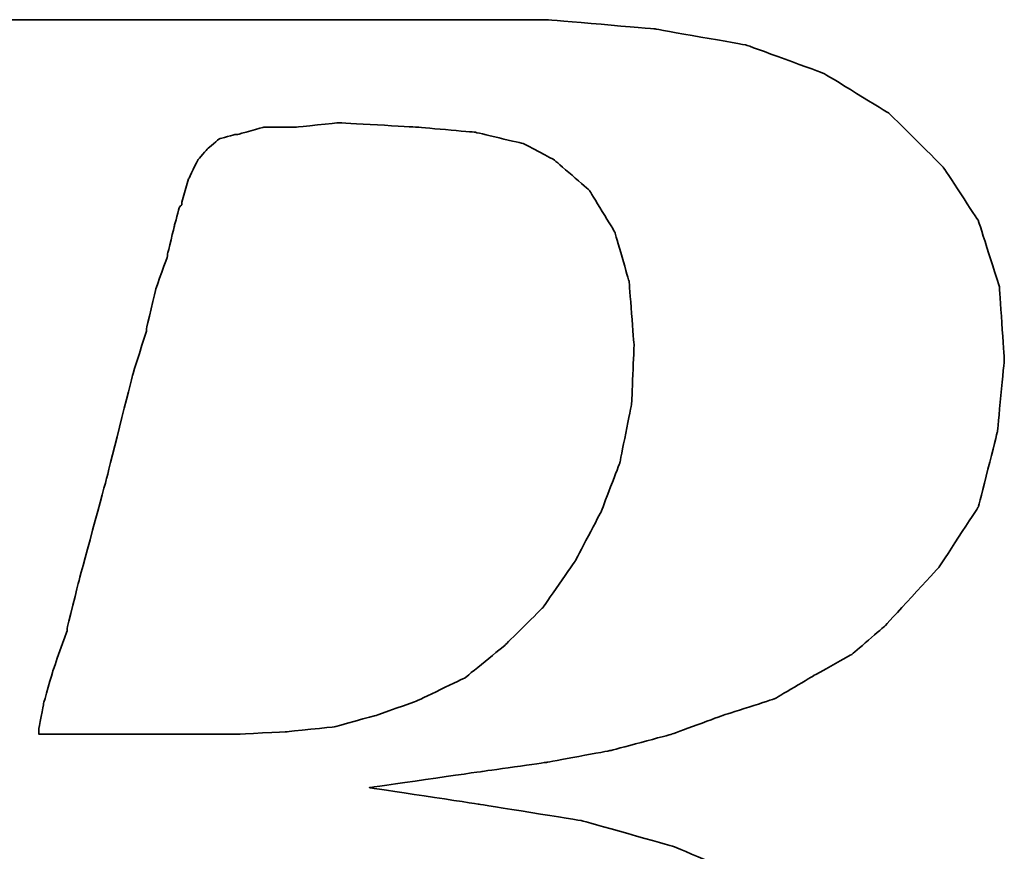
# Model space of a CAD drawing. Header units: millimetres. Extents: x 453 to 817, y 102 to 231.
# Tile 30 of 57: x 719.77 to 722.69, y 139.24 to 141.7. Entities that reach past the tile are written whole.
import ezdxf

# ---------------------------------------------------------------- set-up
doc = ezdxf.new("R2010")
doc.units = ezdxf.units.MM
doc.layers.add('DIM', color=4, linetype='CONTINUOUS')
doc.layers.add('layer 1', color=7, linetype='CONTINUOUS')

# ---------------------------------------------------------------- blocks, each defined once
blk = doc.blocks.new('TBI MOTION logo(完整正式版)')
at = {"layer": 'layer 1', "color": 22, "lineweight": 35}
for points, knots in [([(-64.65375, -6.86375), (-64.65375, -6.86375), (-64.84375, -7.29625), (-64.84375, -7.29625), (-64.84375, -7.29625), (-64.84375, -7.29625), (-64.86875, -7.34375), (-64.86875, -7.34375), (-64.86875, -7.34375), (-64.86875, -7.34375), (-64.86875, -7.36875), (-64.86875, -7.36875), (-64.86875, -7.36875), (-64.86875, -7.36875), (-65.15375, -7.65375), (-65.15375, -7.65375), (-65.15375, -7.65375), (-65.15375, -7.65375), (-65.17875, -7.65375), (-65.17875, -7.65375), (-65.17875, -7.65375), (-65.17875, -7.65375), (-65.20375, -7.67875), (-65.20375, -7.67875), (-65.20375, -7.67875), (-65.20375, -7.67875), (-65.58875, -7.87125), (-65.58875, -7.87125), (-65.58875, -7.87125), (-65.58875, -7.87125), (-65.63375, -7.87125), (-65.63375, -7.87125), (-65.63375, -7.87125), (-65.63375, -7.87125), (-65.65875, -7.89375), (-65.65875, -7.89375), (-65.65875, -7.89375), (-65.65875, -7.89375), (-66.09375, -7.94375), (-66.09375, -7.94375), (-66.09375, -7.94375), (-66.09375, -7.94375), (-66.11375, -7.94375), (-66.11375, -7.94375), (-66.11375, -7.94375), (-66.11375, -7.94375), (-66.16375, -7.94375), (-66.16375, -7.94375), (-66.16375, -7.94375), (-66.16375, -7.94375), (-66.30875, -7.94375), (-66.30875, -7.94375), (-66.30875, -7.94375), (-66.30875, -7.94375), (-66.69375, -7.94375), (-66.69375, -7.94375), (-66.69375, -7.94375), (-66.69375, -7.94375), (-67.07375, -7.94375), (-67.07375, -7.94375), (-67.07375, -7.94375), (-67.07375, -7.94375), (-67.12375, -7.94375), (-67.12375, -7.94375), (-67.12375, -7.94375), (-67.12375, -7.94375), (-67.12375, -7.96625), (-67.12375, -7.96625), (-67.12375, -7.96625), (-67.12375, -7.96625), (-67.14875, -7.99125), (-67.14875, -7.99125), (-67.14875, -7.99125), (-67.14875, -7.99125), (-67.24375, -8.34875), (-67.24375, -8.34875), (-67.24375, -8.34875), (-67.24375, -8.34875), (-67.31375, -8.68625), (-67.31375, -8.68625), (-67.31375, -8.68625), (-67.31375, -8.68625), (-67.26875, -8.68625), (-67.26875, -8.68625), (-67.26875, -8.68625), (-67.26875, -8.68625), (-67.07375, -8.68625), (-67.07375, -8.68625), (-67.07375, -8.68625), (-67.07375, -8.68625), (-66.54875, -8.68625), (-66.54875, -8.68625), (-66.54875, -8.68625), (-66.54875, -8.68625), (-65.82625, -8.68625), (-65.82625, -8.68625), (-65.82625, -8.68625), (-65.82625, -8.68625), (-65.01375, -8.68625), (-65.01375, -8.68625), (-65.01375, -8.68625), (-65.01375, -8.68625), (-64.05375, -8.68625), (-64.05375, -8.68625), (-64.05375, -8.68625), (-64.05375, -8.68625), (-62.08375, -8.68625), (-62.08375, -8.68625), (-62.08375, -8.68625), (-62.08375, -8.68625), (-60.06875, -8.68625), (-60.06875, -8.68625), (-60.06875, -8.68625), (-60.06875, -8.68625), (-59.10875, -8.68625), (-59.10875, -8.68625), (-59.10875, -8.68625), (-59.10875, -8.68625), (-58.29375, -8.68625), (-58.29375, -8.68625), (-58.29375, -8.68625), (-58.29375, -8.68625), (-57.57375, -8.68625), (-57.57375, -8.68625), (-57.57375, -8.68625), (-57.57375, -8.68625), (-57.04875, -8.68625), (-57.04875, -8.68625), (-57.04875, -8.68625), (-57.04875, -8.68625), (-56.85375, -8.68625), (-56.85375, -8.68625), (-56.85375, -8.68625), (-56.85375, -8.68625), (-56.70875, -8.68625), (-56.70875, -8.68625), (-56.70875, -8.68625), (-56.70875, -8.68625), (-56.61375, -8.68625), (-56.61375, -8.68625), (-56.61375, -8.68625), (-56.61375, -8.68625), (-56.56875, -8.68625), (-56.56875, -8.68625), (-56.56875, -8.68625), (-56.56875, -8.68625), (-55.65375, -8.63875), (-55.65375, -8.63875), (-55.65375, -8.63875), (-55.65375, -8.63875), (-54.76875, -8.51875), (-54.76875, -8.51875), (-54.76875, -8.51875), (-54.76875, -8.51875), (-53.90375, -8.30375), (-53.90375, -8.30375), (-53.90375, -8.30375), (-53.90375, -8.30375), (-53.08875, -8.03875), (-53.08875, -8.03875), (-53.08875, -8.03875), (-53.08875, -8.03875), (-52.34375, -7.65375), (-52.34375, -7.65375), (-52.34375, -7.65375), (-52.34375, -7.65375), (-51.69875, -7.29625), (-51.69875, -7.29625), (-51.69875, -7.29625), (-51.69875, -7.29625), (-51.21875, -6.91125), (-51.21875, -6.91125), (-51.21875, -6.91125), (-51.21875, -6.91125), (-50.83375, -6.50375), (-50.83375, -6.50375), (-50.83375, -6.50375), (-50.83375, -6.50375), (-50.44875, -5.94875), (-50.44875, -5.94875), (-50.44875, -5.94875), (-50.44875, -5.94875), (-50.13875, -5.30375), (-50.13875, -5.30375), (-50.13875, -5.30375), (-50.13875, -5.30375), (-49.99375, -4.65375), (-49.99375, -4.65375), (-49.99375, -4.65375), (-49.99375, -4.65375), (-49.92375, -3.98375), (-49.92375, -3.98375), (-49.92375, -3.98375), (-49.92375, -3.98375), (-49.99375, -3.19374), (-49.99375, -3.19374), (-49.99375, -3.19374), (-49.99375, -3.19374), (-50.23374, -2.44874), (-50.23374, -2.44874), (-50.23374, -2.44874), (-50.23374, -2.44874), (-50.59375, -1.87374), (-50.59375, -1.87374), (-50.59375, -1.87374), (-50.59375, -1.87374), (-51.09875, -1.31874), (-51.09875, -1.31874), (-51.09875, -1.31874), (-51.09875, -1.31874), (-51.74375, -0.81875), (-51.74375, -0.81875), (-51.74375, -0.81875), (-51.74375, -0.81875), (-52.53875, -0.48125), (-52.53875, -0.48125), (-52.53875, -0.48125), (-52.53875, -0.48125), (-53.47375, -0.21875), (-53.47375, -0.21875), (-53.47375, -0.21875), (-53.47375, -0.21875), (-54.52875, -0.04874), (-54.52875, -0.04874), (-54.52875, -0.04874), (-54.52875, -0.04874), (-55.65375, 0.12125), (-55.65375, 0.12125), (-55.65375, 0.12125), (-55.65375, 0.12125), (-54.50375, 0.28624), (-54.50375, 0.28624), (-54.50375, 0.28624), (-54.50375, 0.28624), (-53.83375, 0.38124), (-53.83375, 0.38124), (-53.83375, 0.38124), (-53.83375, 0.38124), (-53.18375, 0.50125), (-53.18375, 0.50125), (-53.18375, 0.50125), (-53.18375, 0.50125), (-52.55875, 0.66874), (-52.55875, 0.66874), (-52.55875, 0.66874), (-52.55875, 0.66874), (-52.03375, 0.86124), (-52.03375, 0.86124), (-52.03375, 0.86124), (-52.03375, 0.86124), (-51.50374, 1.03124), (-51.50374, 1.03124), (-51.50374, 1.03124), (-51.50374, 1.03124), (-51.09875, 1.27125), (-51.09875, 1.27125), (-51.09875, 1.27125), (-51.09875, 1.27125), (-50.71375, 1.48624), (-50.71375, 1.48624), (-50.71375, 1.48624), (-50.71375, 1.48624), (-50.37625, 1.77625), (-50.37625, 1.77625), (-50.37625, 1.77625), (-50.37625, 1.77625), (-49.82375, 2.37625), (-49.82375, 2.37625), (-49.82375, 2.37625), (-49.82375, 2.37625), (-49.41875, 2.99625), (-49.41875, 2.99625), (-49.41875, 2.99625), (-49.41875, 2.99625), (-49.22375, 3.76625), (-49.22375, 3.76625), (-49.22375, 3.76625), (-49.22375, 3.76625), (-49.15375, 4.50874), (-49.15375, 4.50874), (-49.15375, 4.50874), (-49.15375, 4.50874), (-49.20375, 5.25125), (-49.20375, 5.25125), (-49.20375, 5.25125), (-49.20375, 5.25125), (-49.41875, 5.92625), (-49.41875, 5.92625), (-49.41875, 5.92625), (-49.41875, 5.92625), (-49.77875, 6.47625), (-49.77875, 6.47625), (-49.77875, 6.47625), (-49.77875, 6.47625), (-50.33125, 7.02624), (-50.33125, 7.02624), (-50.33125, 7.02624), (-50.33125, 7.02624), (-51.00125, 7.43625), (-51.00125, 7.43625), (-51.00125, 7.43625), (-51.00125, 7.43625), (-51.79375, 7.72625), (-51.79375, 7.72625), (-51.79375, 7.72625), (-51.79375, 7.72625), (-52.72875, 7.89124), (-52.72875, 7.89124), (-52.72875, 7.89124), (-52.72875, 7.89124), (-53.83375, 7.98625), (-53.83375, 7.98625), (-53.83375, 7.98625), (-53.83375, 7.98625), (-53.92875, 7.98625), (-53.92875, 7.98625), (-53.92875, 7.98625), (-53.92875, 7.98625), (-54.26375, 7.98625), (-54.26375, 7.98625), (-54.26375, 7.98625), (-54.26375, 7.98625), (-54.74375, 7.98625), (-54.74375, 7.98625), (-54.74375, 7.98625), (-54.74375, 7.98625), (-55.36875, 7.98625), (-55.36875, 7.98625), (-55.36875, 7.98625), (-55.36875, 7.98625), (-56.13375, 7.98625), (-56.13375, 7.98625), (-56.13375, 7.98625), (-56.13375, 7.98625), (-56.94875, 7.98625), (-56.94875, 7.98625), (-56.94875, 7.98625), (-56.94875, 7.98625), (-58.77625, 7.98625), (-58.77625, 7.98625), (-58.77625, 7.98625), (-58.77625, 7.98625), (-60.59875, 7.98625), (-60.59875, 7.98625), (-60.59875, 7.98625), (-60.59875, 7.98625), (-61.41375, 7.98625), (-61.41375, 7.98625), (-61.41375, 7.98625), (-61.41375, 7.98625), (-62.17875, 7.98625), (-62.17875, 7.98625), (-62.17875, 7.98625), (-62.17875, 7.98625), (-62.80375, 7.98625), (-62.80375, 7.98625), (-62.80375, 7.98625), (-62.80375, 7.98625), (-63.30625, 7.98625), (-63.30625, 7.98625), (-63.30625, 7.98625), (-63.30625, 7.98625), (-63.57375, 7.98625), (-63.57375, 7.98625), (-63.57375, 7.98625), (-63.57375, 7.98625), (-63.57375, 7.96375), (-63.57375, 7.96375), (-63.57375, 7.96375), (-63.57375, 7.96375), (-63.59875, 7.94125), (-63.59875, 7.94125), (-63.59875, 7.94125), (-63.59875, 7.94125), (-63.69375, 7.55625), (-63.69375, 7.55625), (-63.69375, 7.55625), (-63.69375, 7.55625), (-63.76375, 7.24624), (-63.76375, 7.24624), (-63.76375, 7.24624), (-63.76375, 7.24624), (-63.23875, 7.24624), (-63.23875, 7.24624), (-63.23875, 7.24624), (-63.23875, 7.24624), (-62.75875, 7.24624), (-62.75875, 7.24624), (-62.75875, 7.24624), (-62.75875, 7.24624), (-62.61125, 7.24624), (-62.61125, 7.24624), (-62.61125, 7.24624), (-62.61125, 7.24624), (-62.56625, 7.24624), (-62.56625, 7.24624), (-62.56625, 7.24624), (-62.56625, 7.24624), (-62.22875, 7.24624), (-62.22875, 7.24624), (-62.22875, 7.24624), (-62.22875, 7.24624), (-62.20375, 7.24624), (-62.20375, 7.24624), (-62.20375, 7.24624), (-62.20375, 7.24624), (-62.17875, 7.21875), (-62.17875, 7.21875), (-62.17875, 7.21875), (-62.17875, 7.21875), (-61.96375, 7.17125), (-61.96375, 7.17125), (-61.96375, 7.17125), (-61.96375, 7.17125), (-61.72375, 7.12624), (-61.72375, 7.12624), (-61.72375, 7.12624), (-61.72375, 7.12624), (-61.70375, 7.12624), (-61.70375, 7.12624), (-61.70375, 7.12624), (-61.70375, 7.12624), (-61.55875, 7.07624), (-61.55875, 7.07624), (-61.55875, 7.07624), (-61.55875, 7.07624), (-61.50875, 7.07624), (-61.50875, 7.07624), (-61.50875, 7.07624), (-61.50875, 7.07624), (-61.48375, 7.02624), (-61.48375, 7.02624), (-61.48375, 7.02624), (-61.48375, 7.02624), (-61.31875, 6.83375), (-61.31875, 6.83375), (-61.31875, 6.83375), (-61.31875, 6.83375), (-61.29375, 6.81125), (-61.29375, 6.81125), (-61.29375, 6.81125), (-61.29375, 6.81125), (-61.29375, 6.78625), (-61.29375, 6.78625), (-61.29375, 6.78625), (-61.29375, 6.78625), (-61.19875, 6.50124), (-61.19875, 6.50124), (-61.19875, 6.50124), (-61.19875, 6.50124), (-61.17375, 6.45124), (-61.17375, 6.45124), (-61.17375, 6.45124), (-61.17375, 6.45124), (-61.19875, 6.40625), (-61.19875, 6.40625), (-61.19875, 6.40625), (-61.19875, 6.40625), (-61.26875, 5.99624), (-61.26875, 5.99624), (-61.26875, 5.99624), (-61.26875, 5.99624), (-61.26875, 5.85125), (-61.26875, 5.85125), (-61.26875, 5.85125), (-61.26875, 5.85125), (-61.26875, 5.82625), (-61.26875, 5.82625), (-61.26875, 5.82625), (-61.26875, 5.82625), (-61.29375, 5.80625), (-61.29375, 5.80625), (-61.29375, 5.80625), (-61.29375, 5.80625), (-61.34125, 5.66125), (-61.34125, 5.66125), (-61.34125, 5.66125), (-61.34125, 5.66125), (-61.41375, 5.44625), (-61.41375, 5.44625), (-61.41375, 5.44625), (-61.41375, 5.44625), (-61.48375, 5.15625), (-61.48375, 5.15625), (-61.48375, 5.15625), (-61.48375, 5.15625), (-61.58375, 4.82124), (-61.58375, 4.82124), (-61.58375, 4.82124), (-61.58375, 4.82124), (-61.79875, 4.00375), (-61.79875, 4.00375), (-61.79875, 4.00375), (-61.79875, 4.00375), (-62.05875, 2.99625), (-62.05875, 2.99625), (-62.05875, 2.99625), (-62.05875, 2.99625), (-62.34875, 1.91625), (-62.34875, 1.91625), (-62.34875, 1.91625), (-62.34875, 1.91625), (-62.97375, -0.41124), (-62.97375, -0.41124), (-62.97375, -0.41124), (-62.97375, -0.41124), (-63.59875, -2.75875), (-63.59875, -2.75875), (-63.59875, -2.75875), (-63.59875, -2.75875), (-63.88375, -3.86374), (-63.88375, -3.86374), (-63.88375, -3.86374), (-63.88375, -3.86374), (-64.14875, -4.82374), (-64.14875, -4.82374), (-64.14875, -4.82374), (-64.14875, -4.82374), (-64.36375, -5.64125), (-64.36375, -5.64125), (-64.36375, -5.64125), (-64.36375, -5.64125), (-64.43625, -5.97625), (-64.43625, -5.97625), (-64.43625, -5.97625), (-64.43625, -5.97625), (-64.50875, -6.28625), (-64.50875, -6.28625), (-64.50875, -6.28625), (-64.50875, -6.28625), (-64.50875, -6.30875), (-64.50875, -6.30875), (-64.50875, -6.30875), (-64.50875, -6.30875), (-64.57875, -6.50375), (-64.57875, -6.50375), (-64.57875, -6.50375), (-64.57875, -6.50375), (-64.62875, -6.69625), (-64.62875, -6.69625), (-64.62875, -6.69625), (-64.62875, -6.69625), (-64.62875, -6.76875), (-64.62875, -6.76875), (-64.62875, -6.76875), (-64.62875, -6.76875), (-64.62875, -6.81375), (-64.62875, -6.81375), (-64.62875, -6.81375), (-64.62875, -6.81375), (-64.62875, -6.83875), (-64.62875, -6.83875), (-64.62875, -6.83875), (-64.62875, -6.83875), (-64.65375, -6.86375), (-64.65375, -6.86375)], [0, 0, 0, 0, 0.00719424, 0.00719424, 0.00719424, 0.00719425, 0.01438849, 0.01438849, 0.01438849, 0.0143885, 0.02158273, 0.02158273, 0.02158273, 0.02158274, 0.02877698, 0.02877698, 0.02877698, 0.02877699, 0.03597122, 0.03597122, 0.03597122, 0.03597123, 0.04316547, 0.04316547, 0.04316547, 0.04316548, 0.05035971, 0.05035971, 0.05035971, 0.05035972, 0.05755396, 0.05755396, 0.05755396, 0.05755397, 0.0647482, 0.0647482, 0.0647482, 0.06474821, 0.07194245, 0.07194245, 0.07194245, 0.07194246, 0.07913669, 0.07913669, 0.07913669, 0.0791367, 0.08633094, 0.08633094, 0.08633094, 0.08633095, 0.09352518, 0.09352518, 0.09352518, 0.09352519, 0.10071942, 0.10071942, 0.10071942, 0.10071943, 0.10791367, 0.10791367, 0.10791367, 0.10791368, 0.11510791, 0.11510791, 0.11510791, 0.11510792, 0.12230216, 0.12230216, 0.12230216, 0.12230217, 0.1294964, 0.1294964, 0.1294964, 0.12949641, 0.13669065, 0.13669065, 0.13669065, 0.13669066, 0.14388489, 0.14388489, 0.14388489, 0.1438849, 0.15107914, 0.15107914, 0.15107914, 0.15107915, 0.15827338, 0.15827338, 0.15827338, 0.15827339, 0.16546763, 0.16546763, 0.16546763, 0.16546764, 0.17266187, 0.17266187, 0.17266187, 0.17266188, 0.17985612, 0.17985612, 0.17985612, 0.17985613, 0.18705036, 0.18705036, 0.18705036, 0.18705037, 0.1942446, 0.1942446, 0.1942446, 0.19424461, 0.20143885, 0.20143885, 0.20143885, 0.20143886, 0.20863309, 0.20863309, 0.20863309, 0.2086331, 0.21582734, 0.21582734, 0.21582734, 0.21582735, 0.22302158, 0.22302158, 0.22302158, 0.22302159, 0.23021583, 0.23021583, 0.23021583, 0.23021584, 0.23741007, 0.23741007, 0.23741007, 0.23741008, 0.24460432, 0.24460432, 0.24460432, 0.24460433, 0.25179856, 0.25179856, 0.25179856, 0.25179857, 0.25899281, 0.25899281, 0.25899281, 0.25899282, 0.26618705, 0.26618705, 0.26618705, 0.26618706, 0.27338129, 0.27338129, 0.27338129, 0.2733813, 0.28057554, 0.28057554, 0.28057554, 0.28057555, 0.28776978, 0.28776978, 0.28776978, 0.28776979, 0.29496403, 0.29496403, 0.29496403, 0.29496404, 0.30215827, 0.30215827, 0.30215827, 0.30215828, 0.30935252, 0.30935252, 0.30935252, 0.30935253, 0.31654676, 0.31654676, 0.31654676, 0.31654677, 0.32374101, 0.32374101, 0.32374101, 0.32374102, 0.33093525, 0.33093525, 0.33093525, 0.33093526, 0.3381295, 0.3381295, 0.3381295, 0.33812951, 0.34532374, 0.34532374, 0.34532374, 0.34532375, 0.35251799, 0.35251799, 0.35251799, 0.352518, 0.35971223, 0.35971223, 0.35971223, 0.35971224, 0.36690647, 0.36690647, 0.36690647, 0.36690648, 0.37410072, 0.37410072, 0.37410072, 0.37410073, 0.38129496, 0.38129496, 0.38129496, 0.38129497, 0.38848921, 0.38848921, 0.38848921, 0.38848922, 0.39568345, 0.39568345, 0.39568345, 0.39568346, 0.4028777, 0.4028777, 0.4028777, 0.40287771, 0.41007194, 0.41007194, 0.41007194, 0.41007195, 0.41726619, 0.41726619, 0.41726619, 0.4172662, 0.42446043, 0.42446043, 0.42446043, 0.42446044, 0.43165468, 0.43165468, 0.43165468, 0.43165469, 0.43884892, 0.43884892, 0.43884892, 0.43884893, 0.44604317, 0.44604317, 0.44604317, 0.44604318, 0.45323741, 0.45323741, 0.45323741, 0.45323742, 0.46043165, 0.46043165, 0.46043165, 0.46043166, 0.4676259, 0.4676259, 0.4676259, 0.46762591, 0.47482014, 0.47482014, 0.47482014, 0.47482015, 0.48201439, 0.48201439, 0.48201439, 0.4820144, 0.48920863, 0.48920863, 0.48920863, 0.48920864, 0.49640288, 0.49640288, 0.49640288, 0.49640289, 0.50359712, 0.50359712, 0.50359712, 0.50359713, 0.51079137, 0.51079137, 0.51079137, 0.51079138, 0.51798561, 0.51798561, 0.51798561, 0.51798562, 0.52517986, 0.52517986, 0.52517986, 0.52517987, 0.5323741, 0.5323741, 0.5323741, 0.53237411, 0.53956835, 0.53956835, 0.53956835, 0.53956836, 0.54676259, 0.54676259, 0.54676259, 0.5467626, 0.55395683, 0.55395683, 0.55395683, 0.55395684, 0.56115108, 0.56115108, 0.56115108, 0.56115109, 0.56834532, 0.56834532, 0.56834532, 0.56834533, 0.57553957, 0.57553957, 0.57553957, 0.57553958, 0.58273381, 0.58273381, 0.58273381, 0.58273382, 0.58992806, 0.58992806, 0.58992806, 0.58992807, 0.5971223, 0.5971223, 0.5971223, 0.59712231, 0.60431655, 0.60431655, 0.60431655, 0.60431656, 0.61151079, 0.61151079, 0.61151079, 0.6115108, 0.61870504, 0.61870504, 0.61870504, 0.61870505, 0.62589928, 0.62589928, 0.62589928, 0.62589929, 0.63309353, 0.63309353, 0.63309353, 0.63309354, 0.64028777, 0.64028777, 0.64028777, 0.64028778, 0.64748201, 0.64748201, 0.64748201, 0.64748202, 0.65467626, 0.65467626, 0.65467626, 0.65467627, 0.6618705, 0.6618705, 0.6618705, 0.66187051, 0.66906475, 0.66906475, 0.66906475, 0.66906476, 0.67625899, 0.67625899, 0.67625899, 0.676259, 0.68345324, 0.68345324, 0.68345324, 0.68345325, 0.69064748, 0.69064748, 0.69064748, 0.69064749, 0.69784173, 0.69784173, 0.69784173, 0.69784174, 0.70503597, 0.70503597, 0.70503597, 0.70503598, 0.71223022, 0.71223022, 0.71223022, 0.71223023, 0.71942446, 0.71942446, 0.71942446, 0.71942447, 0.72661871, 0.72661871, 0.72661871, 0.72661872, 0.73381295, 0.73381295, 0.73381295, 0.73381296, 0.74100719, 0.74100719, 0.74100719, 0.7410072, 0.74820144, 0.74820144, 0.74820144, 0.74820145, 0.75539568, 0.75539568, 0.75539568, 0.75539569, 0.76258993, 0.76258993, 0.76258993, 0.76258994, 0.76978417, 0.76978417, 0.76978417, 0.76978418, 0.77697842, 0.77697842, 0.77697842, 0.77697843, 0.78417266, 0.78417266, 0.78417266, 0.78417267, 0.79136691, 0.79136691, 0.79136691, 0.79136692, 0.79856115, 0.79856115, 0.79856115, 0.79856116, 0.8057554, 0.8057554, 0.8057554, 0.80575541, 0.81294964, 0.81294964, 0.81294964, 0.81294965, 0.82014388, 0.82014388, 0.82014388, 0.82014389, 0.82733813, 0.82733813, 0.82733813, 0.82733814, 0.83453237, 0.83453237, 0.83453237, 0.83453238, 0.84172662, 0.84172662, 0.84172662, 0.84172663, 0.84892086, 0.84892086, 0.84892086, 0.84892087, 0.85611511, 0.85611511, 0.85611511, 0.85611512, 0.86330935, 0.86330935, 0.86330935, 0.86330936, 0.8705036, 0.8705036, 0.8705036, 0.87050361, 0.87769784, 0.87769784, 0.87769784, 0.87769785, 0.88489209, 0.88489209, 0.88489209, 0.8848921, 0.89208633, 0.89208633, 0.89208633, 0.89208634, 0.89928058, 0.89928058, 0.89928058, 0.89928059, 0.90647482, 0.90647482, 0.90647482, 0.90647483, 0.91366906, 0.91366906, 0.91366906, 0.91366907, 0.92086331, 0.92086331, 0.92086331, 0.92086332, 0.92805755, 0.92805755, 0.92805755, 0.92805756, 0.9352518, 0.9352518, 0.9352518, 0.93525181, 0.94244604, 0.94244604, 0.94244604, 0.94244605, 0.94964029, 0.94964029, 0.94964029, 0.9496403, 0.95683453, 0.95683453, 0.95683453, 0.95683454, 0.96402878, 0.96402878, 0.96402878, 0.96402879, 0.97122302, 0.97122302, 0.97122302, 0.97122303, 0.97841727, 0.97841727, 0.97841727, 0.97841728, 0.98561151, 0.98561151, 0.98561151, 0.98561152, 0.99280576, 0.99280576, 0.99280576, 0.99280577, 1, 1, 1, 1]), ([(-57.50375, 6.35625), (-57.50375, 6.35625), (-57.57375, 6.11625), (-57.57375, 6.11625), (-57.57375, 6.11625), (-57.57375, 6.11625), (-57.57375, 6.09125), (-57.57375, 6.09125), (-57.57375, 6.09125), (-57.57375, 6.09125), (-57.59875, 6.06625), (-57.59875, 6.06625), (-57.59875, 6.06625), (-57.59875, 6.06625), (-57.64875, 5.87625), (-57.64875, 5.87625), (-57.64875, 5.87625), (-57.64875, 5.87625), (-57.71875, 5.58875), (-57.71875, 5.58875), (-57.71875, 5.58875), (-57.71875, 5.58875), (-57.71875, 5.56625), (-57.71875, 5.56625), (-57.71875, 5.56625), (-57.71875, 5.56625), (-57.83875, 5.23125), (-57.83875, 5.23125), (-57.83875, 5.23125), (-57.83875, 5.23125), (-57.93625, 4.82124), (-57.93625, 4.82124), (-57.93625, 4.82124), (-57.93625, 4.82124), (-57.93625, 4.79624), (-57.93625, 4.79624), (-57.93625, 4.79624), (-57.93625, 4.79624), (-58.07875, 4.34125), (-58.07875, 4.34125), (-58.07875, 4.34125), (-58.07875, 4.34125), (-58.34375, 3.28625), (-58.34375, 3.28625), (-58.34375, 3.28625), (-58.34375, 3.28625), (-58.62875, 2.23124), (-58.62875, 2.23124), (-58.62875, 2.23124), (-58.62875, 2.23124), (-58.74875, 1.75125), (-58.74875, 1.75125), (-58.74875, 1.75125), (-58.74875, 1.75125), (-58.74875, 1.72625), (-58.74875, 1.72625), (-58.74875, 1.72625), (-58.74875, 1.72625), (-58.89375, 1.31625), (-58.89375, 1.31625), (-58.89375, 1.31625), (-58.89375, 1.31625), (-58.98875, 0.98124), (-58.98875, 0.98124), (-58.98875, 0.98124), (-58.98875, 0.98124), (-59.03875, 0.71625), (-59.03875, 0.71625), (-59.03875, 0.71625), (-59.03875, 0.71625), (-59.03875, 0.66874), (-59.03875, 0.66874), (-59.03875, 0.66874), (-59.03875, 0.66874), (-58.91875, 0.66874), (-58.91875, 0.66874), (-58.91875, 0.66874), (-58.91875, 0.66874), (-58.53375, 0.66874), (-58.53375, 0.66874), (-58.53375, 0.66874), (-58.53375, 0.66874), (-58.10375, 0.66874), (-58.10375, 0.66874), (-58.10375, 0.66874), (-58.10375, 0.66874), (-57.66875, 0.66874), (-57.66875, 0.66874), (-57.66875, 0.66874), (-57.66875, 0.66874), (-57.33375, 0.66874), (-57.33375, 0.66874), (-57.33375, 0.66874), (-57.33375, 0.66874), (-57.09375, 0.66874), (-57.09375, 0.66874), (-57.09375, 0.66874), (-57.09375, 0.66874), (-56.99875, 0.66874), (-56.99875, 0.66874), (-56.99875, 0.66874), (-56.99875, 0.66874), (-56.49375, 0.69374), (-56.49375, 0.69374), (-56.49375, 0.69374), (-56.49375, 0.69374), (-56.01375, 0.74374), (-56.01375, 0.74374), (-56.01375, 0.74374), (-56.01375, 0.74374), (-55.58375, 0.86124), (-55.58375, 0.86124), (-55.58375, 0.86124), (-55.58375, 0.86124), (-55.17375, 1.00624), (-55.17375, 1.00624), (-55.17375, 1.00624), (-55.17375, 1.00624), (-54.67375, 1.24625), (-54.67375, 1.24625), (-54.67375, 1.24625), (-54.67375, 1.24625), (-54.26375, 1.58124), (-54.26375, 1.58124), (-54.26375, 1.58124), (-54.26375, 1.58124), (-53.87875, 1.96374), (-53.87875, 1.96374), (-53.87875, 1.96374), (-53.87875, 1.96374), (-53.54375, 2.44625), (-53.54375, 2.44625), (-53.54375, 2.44625), (-53.54375, 2.44625), (-53.27875, 2.95125), (-53.27875, 2.95125), (-53.27875, 2.95125), (-53.27875, 2.95125), (-53.08875, 3.45124), (-53.08875, 3.45124), (-53.08875, 3.45124), (-53.08875, 3.45124), (-52.96875, 4.05124), (-52.96875, 4.05124), (-52.96875, 4.05124), (-52.96875, 4.05124), (-52.94375, 4.65125), (-52.94375, 4.65125), (-52.94375, 4.65125), (-52.94375, 4.65125), (-52.99375, 5.30125), (-52.99375, 5.30125), (-52.99375, 5.30125), (-52.99375, 5.30125), (-53.13875, 5.80625), (-53.13875, 5.80625), (-53.13875, 5.80625), (-53.13875, 5.80625), (-53.39875, 6.23625), (-53.39875, 6.23625), (-53.39875, 6.23625), (-53.39875, 6.23625), (-53.75875, 6.54875), (-53.75875, 6.54875), (-53.75875, 6.54875), (-53.75875, 6.54875), (-54.07375, 6.71625), (-54.07375, 6.71625), (-54.07375, 6.71625), (-54.07375, 6.71625), (-54.57375, 6.83375), (-54.57375, 6.83375), (-54.57375, 6.83375), (-54.57375, 6.83375), (-55.17375, 6.88625), (-55.17375, 6.88625), (-55.17375, 6.88625), (-55.17375, 6.88625), (-55.96875, 6.93125), (-55.96875, 6.93125), (-55.96875, 6.93125), (-55.96875, 6.93125), (-56.39875, 6.88625), (-56.39875, 6.88625), (-56.39875, 6.88625), (-56.39875, 6.88625), (-56.42125, 6.88625), (-56.42125, 6.88625), (-56.42125, 6.88625), (-56.42125, 6.88625), (-56.73375, 6.88625), (-56.73375, 6.88625), (-56.73375, 6.88625), (-56.73375, 6.88625), (-56.99875, 6.81125), (-56.99875, 6.81125), (-56.99875, 6.81125), (-56.99875, 6.81125), (-57.02375, 6.81125), (-57.02375, 6.81125), (-57.02375, 6.81125), (-57.02375, 6.81125), (-57.18875, 6.76625), (-57.18875, 6.76625), (-57.18875, 6.76625), (-57.18875, 6.76625), (-57.30875, 6.66625), (-57.30875, 6.66625), (-57.30875, 6.66625), (-57.30875, 6.66625), (-57.40875, 6.54875), (-57.40875, 6.54875), (-57.40875, 6.54875), (-57.40875, 6.54875), (-57.50375, 6.35625), (-57.50375, 6.35625)], [0, 0, 0, 0, 0.01851852, 0.01851852, 0.01851852, 0.01851853, 0.03703704, 0.03703704, 0.03703704, 0.03703705, 0.05555556, 0.05555556, 0.05555556, 0.05555557, 0.07407407, 0.07407407, 0.07407407, 0.07407408, 0.09259259, 0.09259259, 0.09259259, 0.0925926, 0.11111111, 0.11111111, 0.11111111, 0.11111112, 0.12962963, 0.12962963, 0.12962963, 0.12962964, 0.14814815, 0.14814815, 0.14814815, 0.14814816, 0.16666667, 0.16666667, 0.16666667, 0.16666668, 0.18518519, 0.18518519, 0.18518519, 0.1851852, 0.2037037, 0.2037037, 0.2037037, 0.20370371, 0.22222222, 0.22222222, 0.22222222, 0.22222223, 0.24074074, 0.24074074, 0.24074074, 0.24074075, 0.25925926, 0.25925926, 0.25925926, 0.25925927, 0.27777778, 0.27777778, 0.27777778, 0.27777779, 0.2962963, 0.2962963, 0.2962963, 0.29629631, 0.31481481, 0.31481481, 0.31481481, 0.31481482, 0.33333333, 0.33333333, 0.33333333, 0.33333334, 0.35185185, 0.35185185, 0.35185185, 0.35185186, 0.37037037, 0.37037037, 0.37037037, 0.37037038, 0.38888889, 0.38888889, 0.38888889, 0.3888889, 0.40740741, 0.40740741, 0.40740741, 0.40740742, 0.42592593, 0.42592593, 0.42592593, 0.42592594, 0.44444444, 0.44444444, 0.44444444, 0.44444445, 0.46296296, 0.46296296, 0.46296296, 0.46296297, 0.48148148, 0.48148148, 0.48148148, 0.48148149, 0.5, 0.5, 0.5, 0.50000001, 0.51851852, 0.51851852, 0.51851852, 0.51851853, 0.53703704, 0.53703704, 0.53703704, 0.53703705, 0.55555556, 0.55555556, 0.55555556, 0.55555557, 0.57407407, 0.57407407, 0.57407407, 0.57407408, 0.59259259, 0.59259259, 0.59259259, 0.5925926, 0.61111111, 0.61111111, 0.61111111, 0.61111112, 0.62962963, 0.62962963, 0.62962963, 0.62962964, 0.64814815, 0.64814815, 0.64814815, 0.64814816, 0.66666667, 0.66666667, 0.66666667, 0.66666668, 0.68518519, 0.68518519, 0.68518519, 0.6851852, 0.7037037, 0.7037037, 0.7037037, 0.70370371, 0.72222222, 0.72222222, 0.72222222, 0.72222223, 0.74074074, 0.74074074, 0.74074074, 0.74074075, 0.75925926, 0.75925926, 0.75925926, 0.75925927, 0.77777778, 0.77777778, 0.77777778, 0.77777779, 0.7962963, 0.7962963, 0.7962963, 0.79629631, 0.81481481, 0.81481481, 0.81481481, 0.81481482, 0.83333333, 0.83333333, 0.83333333, 0.83333334, 0.85185185, 0.85185185, 0.85185185, 0.85185186, 0.87037037, 0.87037037, 0.87037037, 0.87037038, 0.88888889, 0.88888889, 0.88888889, 0.8888889, 0.90740741, 0.90740741, 0.90740741, 0.90740742, 0.92592593, 0.92592593, 0.92592593, 0.92592594, 0.94444444, 0.94444444, 0.94444444, 0.94444445, 0.96296296, 0.96296296, 0.96296296, 0.96296297, 0.98148148, 0.98148148, 0.98148148, 0.98148149, 1, 1, 1, 1])]:
    blk.add_open_spline(points, degree=3, knots=knots, dxfattribs=at)

msp = doc.modelspace()

# ---------------------------------------------------------------- block references
at = {"layer": 'DIM', "color": 7, "xscale": 0.2889976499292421, "yscale": 0.2889976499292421, "zscale": 0.2889976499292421}
msp.add_blockref('TBI MOTION logo(完整正式版)', (736.8923, 139.3967), dxfattribs=at)

doc.saveas('drawing.dxf')
